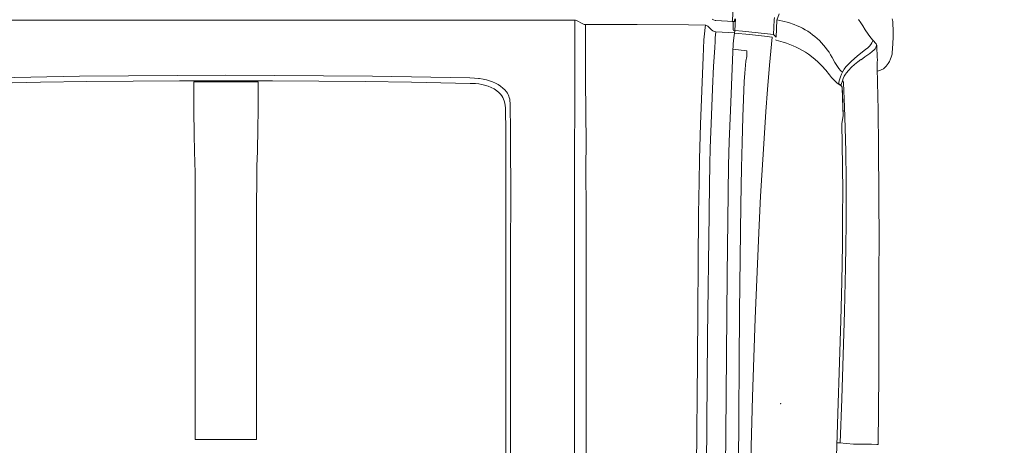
# Model space of a CAD drawing. Header units: millimetres. Extents: x 2204655785 to 2205143108, y 485765510 to 486291538.
# Tile 67 of 156: x 2205000390 to 2205002316, y 486133551 to 486134385. Entities that reach past the tile are written whole.
import ezdxf
from ezdxf.enums import TextEntityAlignment as Align
from ezdxf.lldxf.tags import DXFTag

# ---------------------------------------------------------------- set-up
doc = ezdxf.new("R2010")
doc.units = ezdxf.units.MM
doc.linetypes.add('НЕВИДИМАЯX2', pattern=[19.05, 12.7, -6.35])
for name, color, linetype in [('206ППР Панелевоз', 7, 'Continuous'), ('ППР_Опасная зона от крана', 1, 'Continuous'), ('ППР_Разрез', 5, 'Continuous'), ('ППР_Стрела', 7, 'Continuous')]:
    doc.layers.add(name, color=color, linetype=linetype)
doc.styles.add('ППРк_М1-1', font='GOST_Common Italic.ttf', dxfattribs={"height": 800})
doc.styles.add('ППРк_М1-1кран', font='GOST_Common Italic.ttf', dxfattribs={"width": 0.8, "height": 600})
tags = doc.linetypes.add('опасная зона_Кран', pattern='A,30,-8,4,-8,30,-8,4,-8,30,-8,4,[230,Bbox.shx,S=2.5,R=0,X=0,Y=-10],-6', length=148).pattern_tags.tags
tags[24] = DXFTag(74, 5)

# ---------------------------------------------------------------- blocks, each defined once
blk = doc.blocks.new('*U420')
at = {"layer": 'ППР_Опасная зона от крана', "linetype": 'опасная зона_Кран', "lineweight": 80, "ltscale": 100}
blk.add_arc((29475, 0), 50270, 270, 90, dxfattribs=at)
at = {"layer": 'ППР_Стрела', "linetype": 'НЕВИДИМАЯX2', "lineweight": 50, "ltscale": 100}
blk.add_arc((29475, 0), 38700, 270, 90, dxfattribs=at)
at = {"layer": 'ППР_Стрела', "linetype": 'Continuous', "lineweight": 100}
blk.add_arc((29475, 0), 30700, 270, 90, dxfattribs=at)
at = {"style": 'ППРк_М1-1', "width": 0.8}
for tag, p, height, flags in [('ОПАСНАЯ_ЗОНА', (25480.86, 21929.55), 800, 1), ('ОТЛЕТ_ГРУЗА', (25413.72, 20678.22), 800, 1), ('Кол-во_элементов', (2695.66, -1978.25), 1200, 8)]:
    blk.add_attdef(tag, p, '', height=height, dxfattribs=dict(at, flags=flags))
at = {"style": 'ППРк_М1-1', "width": 0.8, "flags": 8}
blk.add_attdef('МАРКА_КРАНА', text='', height=1200, dxfattribs=at).set_placement((8837.5, 818.17), align=Align.CENTER)
blk.add_attdef('ВЫСОТА', text='', height=1200, dxfattribs=at).set_placement((9134.89, -8454.02), align=Align.MIDDLE_CENTER)
at = {"layer": 'Defpoints', "style": 'ППРк_М1-1', "width": 0.8, "flags": 1}
for tag, p in [('МАКСИМАЛЬНАЯ_ДЛИНА_ГРУЗА', (25470.43, 19233.22)), ('ШИРИНА_ГРУЗА', (25397.01, 17803.51))]:
    blk.add_attdef(tag, p, '', height=800, dxfattribs=at)
at = {"layer": 'ППР_Разрез', "style": 'ППРк_М1-1кран', "width": 0.8, "flags": 8}
for tag, p in [('РАЗРЕЗ2', (-1027.85, 55181.17)), ('РАЗРЕЗ', (-1731.87, -54129.29))]:
    blk.add_attdef(tag, p, '', height=800, dxfattribs=at)
at = {"layer": 'ППР_Стрела', "style": 'ППРк_М1-1кран', "width": 0.8, "flags": 8}
for tag, p in [('ВЫСОТА_КРЮКА_ГОРИЗ', (-19652.89, 21607.87)), ('ГАБАРИТ_СТРЕЛЫ', (-25019.84, 21408.72)), ('ВЫСОТА_КРЮКА_НАКЛ', (-20393.31, 20761.66)), ('ВЫЛЕТ', (-16616.63, 14016.8))]:
    blk.add_attdef(tag, p, '', height=800, rotation=317, dxfattribs=at)
blk = doc.blocks.new('*U53')
at = {"layer": '206ППР Панелевоз', "lineweight": 5}
for p, q in [((9221.8, 1308.1), (9219.3, 1307.1)), ((9224.4, 1308.6), (9221.8, 1308.1)), ((9228.9, 1308.8), (9224.4, 1308.6)), ((9242, 1309.2), (9228.9, 1308.8)), ((9254.8, 1309.1), (9242, 1309.2)), ((9268.3, 1308.6), (9254.8, 1309.1)), ((9285.7, 1307.4), (9268.3, 1308.6)), ((9288.5, 1306.9), (9285.7, 1307.4)), ((9294.7, 1305.4), (9288.5, 1306.9)), ((9288.5, 1306.9), (9288.5, 1306.9)), ((9297.8, 1304.2), (9294.7, 1305.4)), ((9303, 1301.8), (9297.8, 1304.2)), ((9306.9, 1299.5), (9303, 1301.8)), ((9309.8, 1297.6), (9306.9, 1299.5)), ((9312.3, 1295.5), (9309.8, 1297.6)), ((9315.7, 1292.2), (9312.3, 1295.5)), ((9317.5, 1290), (9315.7, 1292.2)), ((9261.3, 1269.3), (9268.4, 1276)), ((9268.4, 1276), (9269.7, 1276.8)), ((9268.4, 1276), (9270, 1276.4)), ((9268.4, 1276), (9268.4, 1276)), ((9269.7, 1276.8), (9271.2, 1277.3)), ((9270, 1276.4), (9271.9, 1276.5)), ((9271.2, 1277.3), (9271.9, 1277.4)), ((9271.9, 1277.4), (9296.2, 1277.7)), ((9271.9, 1276.5), (9273.8, 1276.2)), ((9273.8, 1276.2), (9275.8, 1275.4)), ((9275.8, 1275.4), (9278, 1274)), ((9278, 1274), (9280.2, 1272.1)), ((9280.2, 1272.1), (9283.6, 1268.3)), ((9296.2, 1277.7), (9297.5, 1278.2)), ((9297.5, 1278.2), (9298.8, 1278.4)), ((9298.8, 1278.4), (9300.1, 1278.5)), ((9300.1, 1278.5), (9301.5, 1278.3)), ((9301.5, 1278.3), (9303.1, 1277.8)), ((9303.1, 1277.8), (9315.8, 1277.8)), ((9315.8, 1277.8), (9398.5, 1279.5)), ((9319.6, 1285.8), (9317.5, 1290)), ((9320.5, 1283), (9319.6, 1285.8)), ((9321.6, 1277.9), (9320.5, 1283)), ((9398.5, 1279.5), (9471.3, 1280.6)), ((9471.3, 1280.6), (9564.7, 1281.4)), ((9564.7, 1281.4), (9658, 1281.7)), ((9658, 1281.7), (9710, 1280.8)), ((9710, 1280.8), (9778.7, 1281.2)), ((9778.7, 1281.2), (9847.3, 1281.4)), ((9847.3, 1281.4), (9915.9, 1281.1)), ((9915.9, 1281.1), (9984.5, 1280.5)), ((9984.5, 1280.5), (10053.1, 1279.7)), ((10052.7, 1276.9), (10052.4, 1266.5)), ((10053.1, 1279.7), (10052.7, 1276.9)), ((9241.1, 1254.6), (9233.4, 1249.9)), ((9249.3, 1260.2), (9241.1, 1254.6)), ((9256.7, 1265.6), (9249.3, 1260.2)), ((9261.3, 1269.3), (9256.7, 1265.6)), ((9262, 1269.3), (9261.3, 1269.3)), ((9264, 1268.8), (9262, 1269.3)), ((9266.7, 1267.5), (9264, 1268.8)), ((9269.8, 1265.4), (9266.7, 1267.5)), ((9272.9, 1262.7), (9269.8, 1265.4)), ((9276.1, 1259.4), (9272.9, 1262.7)), ((9279.7, 1255.2), (9276.1, 1259.4)), ((9286.6, 1246), (9279.7, 1255.2)), ((9283.6, 1268.3), (9287.4, 1263.3)), ((9287.4, 1263.3), (9294.1, 1253.6)), ((9294.1, 1253.6), (9299.4, 1246.5)), ((10052.4, 1266.5), (10052.2, 1234.3)), ((9227, 1245.6), (9220.8, 1241)), ((9233.4, 1249.9), (9227, 1245.6)), ((9292.8, 1238.4), (9286.6, 1246)), ((9302.2, 1227.9), (9292.8, 1238.4)), ((9299.4, 1246.5), (9299, 1246.1)), ((9299, 1246.1), (9303.6, 1239.9)), ((9303.6, 1239.9), (9309, 1233.3)), ((9309, 1233.3), (9313.9, 1227.9)), ((10052.2, 1234.3), (10052.2, 1231.8)), ((9308.6, 1221.3), (9302.2, 1227.9)), ((9313.7, 1216.8), (9308.6, 1221.3)), ((9318, 1213.5), (9313.7, 1216.8)), ((9313.9, 1227.9), (9320.4, 1221.6)), ((9320.4, 1221.6), (9325, 1217.7)), ((9325, 1217.7), (9327.9, 1215.6)), ((9327.9, 1215.6), (9331.9, 1213.4)), ((9344.9, 1212.1), (9391.7, 1214.1)), ((9391.7, 1214.1), (9433.1, 1215.4)), ((9433.1, 1215.4), (9479, 1216.4)), ((9479, 1216.4), (9535.1, 1217)), ((9535.1, 1217), (9578, 1217.1)), ((9578, 1217.1), (9620.8, 1217)), ((9620.8, 1217), (9663.7, 1216.5)), ((9663.7, 1216.5), (9706.5, 1215.8)), ((9706.5, 1215.8), (9792.2, 1213.8)), ((9792.2, 1213.8), (9877.9, 1211.3)), ((10052.2, 1231.8), (10049.7, 1204.2)), ((9295.1, 1189.8), (9304.7, 1194.8)), ((9304.7, 1194.8), (9309, 1197.3)), ((9309, 1197.3), (9313.1, 1200)), ((9313.1, 1200), (9317, 1202.9)), ((9317, 1202.9), (9320.7, 1206.2)), ((9322.3, 1210.9), (9318, 1213.5)), ((9320.7, 1206.2), (9323.9, 1210)), ((9328.1, 1207.8), (9322.3, 1210.9)), ((9332.8, 1205.9), (9328.1, 1207.8)), ((9331.9, 1213.4), (9336, 1211.6)), ((9338.8, 1203.9), (9332.8, 1205.9)), ((9336, 1211.6), (9341, 1209.8)), ((9346.2, 1201.9), (9338.8, 1203.9)), ((9339.8, 1193.6), (9344.5, 1198.9)), ((9341, 1209.8), (9342, 1211)), ((9341, 1209.8), (9348.3, 1207.6)), ((9342, 1211), (9343.4, 1211.8)), ((9343.4, 1211.8), (9344.9, 1212.1)), ((9344.5, 1198.9), (9346.6, 1201.8)), ((9350, 1207.2), (9346.2, 1201.9)), ((9346.6, 1201.8), (9350.4, 1207.1)), ((9346.6, 1201.8), (9346.6, 1201.8)), ((9348.3, 1207.6), (9350, 1207.2)), ((9350.4, 1207.6), (9350.1, 1207.2)), ((9350.4, 1207.1), (9354.7, 1209.3)), ((9351.4, 1208.5), (9350.4, 1207.6)), ((9352.8, 1209.1), (9351.4, 1208.5)), ((9354.2, 1209.4), (9352.8, 1209.1)), ((9365.1, 1209.9), (9354.2, 1209.4)), ((9354.7, 1209.3), (9393.5, 1210.9)), ((9408.5, 1211.5), (9365.1, 1209.9)), ((9393.5, 1210.9), (9409, 1211.4)), ((9409, 1211.4), (9408.5, 1211.5)), ((9409, 1211.4), (9424.9, 1208.8)), ((9424.9, 1208.8), (9426.8, 1208.6)), ((9426.8, 1208.6), (9462.7, 1209.5)), ((9462.7, 1209.5), (9510.6, 1210.2)), ((9510.6, 1210.2), (9555.7, 1210.5)), ((9555.7, 1210.5), (9606.5, 1210.3)), ((9606.5, 1210.3), (9661.9, 1209.7)), ((9661.9, 1209.7), (9733.6, 1208.5)), ((9733.6, 1208.5), (9810.1, 1206.7)), ((9810.1, 1206.7), (9891.9, 1204.3)), ((9877.9, 1211.3), (9963.6, 1208.4)), ((9891.9, 1204.3), (9991.8, 1201)), ((9963.6, 1208.4), (10049.5, 1205.2)), ((9991.8, 1201), (10186.6, 1194.2)), ((10049.5, 1205.2), (10049.4, 1199)), ((10049.7, 1204.2), (10049.5, 1204.2)), ((9270.8, 1173), (9275.4, 1176.7)), ((9275.4, 1176.7), (9280.1, 1180.3)), ((9280.1, 1180.3), (9285, 1183.6)), ((9285, 1183.6), (9290, 1186.8)), ((9290, 1186.8), (9295.1, 1189.8)), ((9319.9, 1177.2), (9311.2, 1169.5)), ((9329, 1184.4), (9319.9, 1177.2)), ((9329, 1184.4), (9334.6, 1188.8)), ((9334.6, 1188.8), (9339.8, 1193.6)), ((9250.6, 1151.6), (9254.3, 1156.2)), ((9254.3, 1156.2), (9258.1, 1160.6)), ((9258.1, 1160.6), (9262.2, 1164.9)), ((9262.2, 1164.9), (9266.4, 1169.1)), ((9266.4, 1169.1), (9270.8, 1173)), ((9303.1, 1161.3), (9295.5, 1152.6)), ((9311.2, 1169.5), (9303.1, 1161.3)), ((9238, 1131.7), (9240.8, 1136.8)), ((9240.8, 1136.8), (9243.9, 1141.9)), ((9243.9, 1141.9), (9247.1, 1146.8)), ((9247.1, 1146.8), (9250.6, 1151.6)), ((9284.8, 1137.6), (9281.2, 1131.7)), ((9288.6, 1143.3), (9284.8, 1137.6)), ((9295.5, 1152.6), (9288.6, 1143.3)), ((9230.7, 1115.6), (9232.9, 1121)), ((9232.9, 1121), (9235.3, 1126.4)), ((9235.3, 1126.4), (9238, 1131.7)), ((9274.8, 1119.5), (9272, 1113.2)), ((9277.9, 1125.7), (9274.8, 1119.5)), ((9281.2, 1131.7), (9277.9, 1125.7)), ((9223.8, 1093.1), (9226.9, 1104.5)), ((9226.9, 1104.5), (9230.7, 1115.6)), ((9267.1, 1100.3), (9265, 1093.8)), ((9269.4, 1106.8), (9267.1, 1100.3)), ((9272, 1113.2), (9269.4, 1106.8)), ((9221.9, 1081.4), (9209.9, 1086.4)), ((9221.3, 1081.6), (9223.8, 1093.1)), ((9255.2, 1080.1), (9221.9, 1081.4)), ((9221.9, 1081.4), (9221.9, 1081.4)), ((9249.9, 1075.2), (9255.2, 1080.1)), ((9261.3, 1080.1), (9260.7, 1078.9)), ((9265, 1093.8), (9261.3, 1080.1)), ((9217, 1076.7), (9221.6, 1076.3)), ((9221.6, 1076.3), (9249.9, 1075.2)), ((9249.9, 1075.2), (9246.7, 1044.9)), ((9253.4, 1057.4), (9255.4, 1072.1)), ((9255.4, 1072.1), (9310.2, 1067.2)), ((9310.2, 1067.2), (9357.7, 1063.4)), ((9357.7, 1063.4), (9401, 1060.1)), ((9401, 1060.1), (9453.8, 1056.5)), ((9246.7, 1044.9), (9243.7, 1014.6)), ((9249.9, 1028), (9253.4, 1057.4)), ((9453.8, 1056.5), (9566.6, 1049.9)), ((9566.6, 1049.9), (9623.3, 1046.9)), ((9623.3, 1046.9), (9653.1, 1045.4)), ((9653.1, 1045.4), (9729.6, 1042.1)), ((9729.6, 1042.1), (9806.2, 1039.1)), ((9247.2, 998.5), (9249.9, 1028)), ((9278.7, 995.6), (9281.9, 1023.1)), ((9281.9, 1023.1), (9293.4, 1023.1)), ((9293.4, 1023.1), (9302.1, 1020.8)), ((9806.2, 1039.1), (9882.7, 1036.5)), ((9882.7, 1036.5), (9959.2, 1034.2)), ((9959.2, 1034.2), (10081.3, 1030.9)), ((9243.7, 1014.6), (9242.1, 999.5)), ((9302.1, 1020.8), (9325.9, 1018.9)), ((9325.9, 1018.9), (9342.2, 1017.9)), ((9342.2, 1017.9), (9411.4, 1015.1)), ((9411.4, 1015.1), (9461.8, 1013.4)), ((9461.8, 1013.4), (9511.3, 1012.1)), ((9511.3, 1012.1), (9583.9, 1010.9)), ((9583.9, 1010.9), (9793, 1008.8)), ((9793, 1008.8), (10134.2, 1006)), ((9221.5, 994.9), (9199.3, 996.2)), ((9242.1, 999.5), (9219.4, 1000.7)), ((9219.6, 999.3), (9222.8, 999)), ((9224.4, 994.4), (9221.5, 994.9)), ((9222.7, 962.5), (9225, 996)), ((9222.8, 999), (9224.5, 998.5)), ((9224.5, 995.2), (9224.4, 994.4)), ((9224.5, 998.5), (9224.5, 995.2)), ((9225, 996), (9240.2, 996)), ((9240.2, 996), (9241.3, 996.2)), ((9240.2, 996), (9240.2, 996)), ((9241.3, 996.2), (9242.2, 996.9)), ((9242.1, 999.5), (9243.2, 999.4)), ((9242.1, 999.5), (9242.1, 999.5)), ((9242.2, 996.9), (9242.7, 997.9)), ((9242.7, 997.9), (9242.8, 999.3)), ((9242.8, 999.3), (9247.2, 998.5)), ((9246.9, 998.6), (9244.7, 962.5)), ((9247.2, 998.5), (9256.6, 997.3)), ((9256.6, 997.3), (9268.7, 996.2)), ((9268.7, 996.2), (9300.1, 994.6)), ((9300.1, 994.6), (9398.7, 990.6)), ((9398.7, 990.6), (9459.8, 988.4)), ((9459.8, 988.4), (9506, 987)), ((9506, 987), (9559.9, 986)), ((9559.9, 986), (9721.4, 984.3)), ((9721.4, 984.3), (10032.6, 981.6)), ((10032.6, 981.6), (10398.5, 978.9)), ((9220, 954.7), (9221.6, 957.6)), ((9221.6, 957.6), (9222.5, 960.9)), ((9222.5, 960.9), (9222.7, 962.5)), ((9232.3, 944.1), (9231.9, 942.7)), ((9232.9, 945.4), (9232.3, 944.1)), ((9233.9, 946.5), (9232.9, 945.4)), ((9241, 953.4), (9233.9, 946.5)), ((9233.9, 946.5), (9233.9, 946.5)), ((9242.9, 956.1), (9241, 953.4)), ((9244.1, 959.2), (9242.9, 956.1)), ((9244.7, 962.5), (9244.1, 959.2)), ((9256.4, 961.2), (9244.7, 962.5)), ((9244.7, 962.5), (9244.7, 962.5)), ((9264.4, 960.6), (9256.4, 961.2)), ((9275.2, 960.1), (9264.4, 960.6)), ((9276.1, 960), (9275.2, 960.1)), ((9312.4, 957.8), (9276.1, 960)), ((9356.3, 955.7), (9312.4, 957.8)), ((9408.2, 953.5), (9356.3, 955.7)), ((9356.3, 955.7), (9356.3, 955.7)), ((9472.4, 951.3), (9408.2, 953.5)), ((9504.3, 950.5), (9472.4, 951.3)), ((9509, 950.4), (9504.3, 950.5)), ((9539.9, 949.9), (9509, 950.4)), ((9601.9, 948.9), (9539.9, 949.9)), ((9840.4, 946.2), (9601.9, 948.9)), ((10138.6, 943.3), (9840.4, 946.2)), ((9231.5, 908.5), (9231.9, 942)), ((9231.9, 942.7), (9231.9, 942)), ((9231.9, 942), (9236.6, 941.1)), ((9236.6, 941.1), (9248.6, 939.9)), ((9248.6, 939.9), (9260.5, 939)), ((9260.5, 939), (9294.4, 937.5)), ((9294.4, 937.5), (9425.8, 932.5)), ((9425.8, 932.5), (9494.5, 930.3)), ((9494.5, 930.3), (9538.5, 929.3)), ((9538.5, 929.3), (9600.9, 928.5)), ((9600.9, 928.5), (9600.9, 928.5)), ((9600.9, 928.5), (9888.4, 926)), ((9888.4, 926), (10196.1, 923.6)), ((9230.8, 808), (9231.5, 908.5)), ((9230.6, 707.5), (9230.8, 808)), ((9229.5, 702.1), (9222.5, 689.3)), ((9230.3, 704.7), (9229.5, 702.1)), ((9230.6, 707.5), (9230.3, 704.7)), ((9232.9, 707.4), (9230.6, 707.5)), ((9245.7, 707.5), (9232.9, 707.4)), ((9298, 707.3), (9245.7, 707.5)), ((9339.4, 707.5), (9298, 707.3)), ((9463.8, 708.3), (9339.4, 707.5)), ((9508.6, 708.1), (9463.8, 708.3)), ((9601.1, 708.8), (9508.6, 708.1)), ((9660.2, 708.6), (9601.1, 708.8)), ((9883.3, 708.4), (9660.2, 708.6)), ((10136.4, 708.5), (9883.3, 708.4)), ((9221.9, 687.6), (9221.8, 686.3)), ((9221.8, -678.8), (9221.8, 686.3)), ((9221.8, 686.3), (9320.1, 686.3)), ((9222.5, 689.3), (9221.9, 687.6)), ((9320.1, 686.3), (9407.8, 686)), ((9407.8, 686), (9460.4, 685.8)), ((9460.4, 685.8), (9530.1, 685.7)), ((9530.1, 685.7), (9615, 685.4)), ((9615, 685.4), (10030.8, 685.5)), ((10030.8, 685.5), (10833.4, 685.3)), ((9373.6, 558.1), (9376.5, 558.9)), ((9376.5, 558.9), (9379.4, 559.4)), ((9379.4, 559.4), (9385.3, 559.9)), ((9385.3, 559.9), (9442.7, 560.6)), ((9442.7, 560.6), (9580.1, 560.9)), ((9580.1, 560.9), (9657.6, 560.6)), ((9657.6, 560.6), (10076.9, 560.6)), ((9348.2, 536.3), (9351.4, 541.1)), ((9351.4, 541.1), (9354.9, 545.4)), ((9354.9, 545.4), (9358.6, 549.3)), ((9358.6, 549.3), (9362.5, 552.5)), ((9362.5, 552.5), (9365.2, 554.3)), ((9367.2, 541), (9363.4, 537.5)), ((9365.2, 554.3), (9367.9, 555.8)), ((9370.1, 543.2), (9367.2, 541)), ((9367.9, 555.8), (9370.7, 557.1)), ((9373.4, 545.3), (9370.1, 543.2)), ((9370.7, 557.1), (9373.6, 558.1)), ((9376.8, 547), (9373.4, 545.3)), ((9380.1, 548.3), (9376.8, 547)), ((9384.5, 549.5), (9380.1, 548.3)), ((9388.9, 550.3), (9384.5, 549.5)), ((9393.9, 550.6), (9388.9, 550.3)), ((9400.6, 550.6), (9393.9, 550.6)), ((9435.4, 551.1), (9400.6, 550.6)), ((9475.6, 551.2), (9435.4, 551.1)), ((9562.8, 551.4), (9475.6, 551.2)), ((9654.3, 551.2), (9562.8, 551.4)), ((10139.9, 551.2), (9654.3, 551.2)), ((9340.7, 519.5), (9342.8, 525.4)), ((9342.8, 525.4), (9345.4, 531)), ((9345.4, 531), (9348.2, 536.3)), ((9353.6, 522.6), (9351.2, 516.6)), ((9356.7, 528.6), (9353.6, 522.6)), ((9360.3, 533.8), (9356.7, 528.6)), ((9363.4, 537.5), (9360.3, 533.8)), ((9336.4, 500.1), (9337.4, 506.7)), ((9337.4, 506.7), (9338.9, 513.2)), ((9338.9, 513.2), (9340.7, 519.5)), ((9347.9, 504.2), (9347, 498.6)), ((9349.1, 509.7), (9347.9, 504.2)), ((9351.2, 516.6), (9349.1, 509.7)), ((9335.2, 481.1), (9335.5, 490.2)), ((9335.5, 490.2), (9336.2, 497.8)), ((9336.2, 497.8), (9336.4, 500.1)), ((9346.3, 491.7), (9345.8, 481.4)), ((9347, 498.6), (9346.3, 491.7)), ((9331.9, 290.2), (9335.2, 481.1)), ((9345.8, 481.3), (9343.6, 366.8)), ((9345.8, 481.4), (9345.8, 481.3)), ((9343.6, 366.8), (9342.3, 276)), ((9330.8, 194.7), (9331.9, 290.2)), ((9342.3, 276), (9341.5, 185.3)), ((9330.1, 99.2), (9330.8, 194.7)), ((9341.5, 185.3), (9341.1, 94.5)), ((9329.9, 3.7), (9330.1, 99.2)), ((9341.1, 94.5), (9341.1, -87)), ((9398.6, 66.7), (9342.7, 66.7)), ((9342.7, 66.7), (9342.7, -59.3)), ((9432.9, 66), (9398.6, 66.7)), ((9479.4, 65.2), (9432.9, 66)), ((9507.3, 64.4), (9479.4, 65.2)), ((9534.8, 64), (9507.3, 64.4)), ((9584.8, 63.8), (9534.8, 64)), ((10031.6, 63.8), (9584.8, 63.8)), ((10043, 63.8), (10031.6, 63.8)), ((10031.6, 63.8), (10031.6, 63.8)), ((10042.9, 51.8), (10043, 63.8)), ((10043, 3.7), (10042.9, 51.8)), ((9330.1, -91.7), (9329.9, 3.7)), ((10042.9, -8.3), (10043, 3.7)), ((10043, -56.3), (10042.9, -8.3)), ((9445, -58.2), (9479.4, -57.7)), ((9479.4, -57.7), (9520.8, -56.7)), ((9520.8, -56.7), (9563.5, -56.3)), ((9563.5, -56.3), (10043, -56.3)), ((9342.7, -59.3), (9398.6, -59.3)), ((9398.6, -59.3), (9445, -58.2)), ((9330.8, -187.2), (9330.1, -91.7)), ((9341.1, -87), (9341.5, -177.8)), ((9331.9, -282.7), (9330.8, -187.2)), ((9341.5, -177.8), (9342.3, -268.5)), ((9342.3, -268.5), (9343.6, -359.3)), ((9335.2, -473.7), (9331.9, -282.7)), ((9343.6, -359.3), (9345.8, -473.8))]:
    blk.add_line(p, q, dxfattribs=at)
blk.add_point((9972.6, 1089), dxfattribs=at)

msp = doc.modelspace()

# ---------------------------------------------------------------- block references
at = {"rotation": 270}
msp.add_blockref('*U420', (2205009908.3, 486171614.7), dxfattribs=at)

# ---------------------------------------------------------------- next in the draw order: block references
msp.add_blockref('*U53', (2205000789.9, 486143605.7), dxfattribs=at)

doc.saveas('drawing.dxf')
